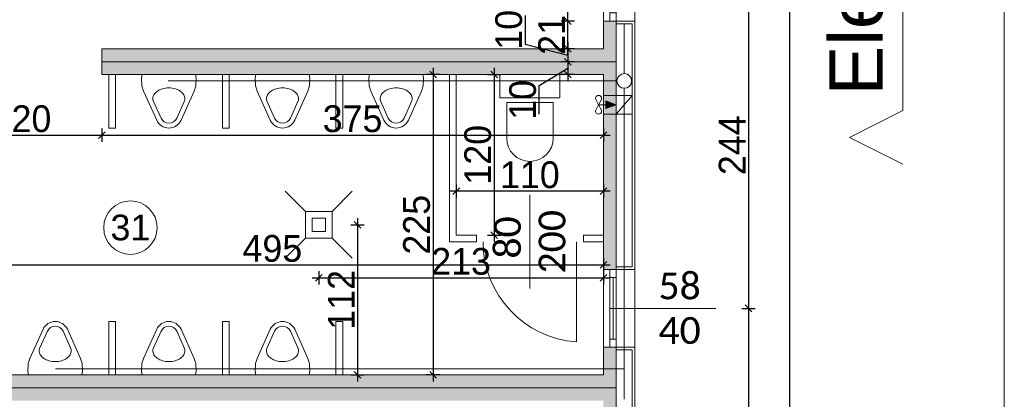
# Model space of a CAD drawing. Header units: millimetres. Extents: x 1962 to 3194, y -795 to -219.
# Tile 124 of 256: x 2523.25 to 2530.61, y -573.02 to -570.18. Entities that reach past the tile are written whole.
import ezdxf

# ---------------------------------------------------------------- set-up
doc = ezdxf.new("R2010")
doc.units = ezdxf.units.MM
doc.layers.get('0').update_dxf_attribs({"lineweight": 5})
doc.layers.get('Defpoints').update_dxf_attribs({"lineweight": 9})
for name, color, linetype, lineweight in [('A_hatch nawierzchnia', 253, 'Continuous', 9), ('A_obiekty kontenery', 152, 'Continuous', 9), ('A_obiekty kontenery elewacja', 62, 'Continuous', 9), ('A_obiekty kontenery izolacja', 213, 'BATTING', 9), ('A_obiekty kontenery opisy', 142, 'Continuous', 9), ('A_wymiary detale', 82, 'Continuous', 9), ('A_wyposażenie armatura sanitarna', 132, 'Continuous', 9), ('A_wyposażenie kanalizacja', 32, 'Continuous', 9), ('A_wyposażenie przegrody wew.', 143, 'Continuous', 9), ('A_wyposażenie stolarka', 16, 'Continuous', 9), ('A_wyposażenie wentylacja i klimatyzacja', 95, 'Continuous', 9)]:
    doc.layers.add(name, color=color, linetype=linetype, lineweight=lineweight)
doc.styles.get("Standard").update_dxf_attribs({"font": 'arial.ttf'})
doc.styles.add('wymiary pzt', font='txt')
doc.linetypes.add('BATTING', pattern='A,0.00254,-2.54,[134,ltypeshp.shx,S=2.54,R=0,X=-2.54,Y=0],-5.08,[134,ltypeshp.shx,S=2.54,R=180,X=2.54,Y=0],-2.54', length=10.16254)
doc.dimstyles.new('wymiary detale', dxfattribs={"dimtxt": 0.2, "dimasz": 0.05, "dimexe": 0.05, "dimexo": 0, "dimgap": 0.02, "dimtad": 1, "dimdec": 0, "dimlfac": 100, "dimzin": 0, "dimtxsty": 'wymiary pzt', "dimblk": 'OBLIQUE', "dimcen": 0.1, "dimdle": 0.05, "dimadec": 1, "dimazin": 0, "dimtfac": 1, "dimtmove": 0, "dimatfit": 3, "dimfxl": 0, "dimarcsym": 0})

# ---------------------------------------------------------------- blocks, each defined once
blk = doc.blocks.new('zw$6F2B')
at = {"layer": 'A_wyposażenie armatura sanitarna'}
blk.add_lwpolyline([(0.1735, 0.21), (0.1735, 0.475, 1), (-0.175, 0.475), (-0.175, 0.21)], format="xyb", close=True, dxfattribs=at)
blk.add_lwpolyline([(-0.225, 0.175), (0.225, 0.175), (0.225, 0), (-0.225, 0)], close=True, dxfattribs=at)
blk = doc.blocks.new('zw$7A52')
at = {"layer": 'A_wyposażenie stolarka'}
for p, q in [((-0.4, -0.35), (-0.4, 0.35)), ((-0.05, 0), (-0.05, -0.7483))]:
    blk.add_line(p, q, dxfattribs=at)
blk.add_arc((0, 0), 0.75, 180, 266.17745, dxfattribs=at)
at = {"layer": 'A_wyposażenie stolarka', "insert": (-0.4, 0), "char_height": 0.2, "width": 0.488349, "attachment_point": 5, "rotation": 90, "style": 'wymiary pzt'}
blk.add_mtext('{\\fCalibri|b0|i0|c238|p34;\\W0.90929; }{\\fCalibri|b0|i0|c238|p34;80}\\P{\\fCalibri|b0|i0|c238|p34;200}', dxfattribs=at)
blk = doc.blocks.new('zw$86EB')
at = {"layer": 'A_wyposażenie armatura sanitarna'}
for points in [[(-0.2, 0), (-0.2039, 0.0271), (-0.2023, 0.0854), (-0.1893, 0.1237), (-0.0911, 0.3411, -0.294813), (0, 0.4, -0.294813), (0.0911, 0.3411), (0.1893, 0.1237), (0.2023, 0.0854), (0.2039, 0.0271), (0.2, 0), (0, 0), (-0.2, 0)], [(-0.1172, 0.1972), (-0.0588, 0.3266, -0.294813), (0, 0.3645, -0.294813), (0.0588, 0.3266), (0.1172, 0.1972)], [(-0.1172, 0.1972, 0.08043), (-0.12, 0.18, 0.139889), (-0.1118, 0.1513, 0.107118), (-0.0849, 0.1234, 0.079812), (-0.0477, 0.1065, 0.067459), (0, 0.1, 0.067459), (0.0477, 0.1065, 0.079812), (0.0849, 0.1234, 0.107118), (0.1118, 0.1513, 0.139889), (0.12, 0.18, 0.103382), (0.1154, 0.2018, 0.107118)]]:
    blk.add_lwpolyline(points, format="xyb", dxfattribs=at)
blk = doc.blocks.new('zw$1FD4')
at = {"layer": 'A_wyposażenie stolarka'}
blk.add_line((0.024, 0.06), (0.024, 0.52), dxfattribs=at)
for points in [[(0, 0.58), (0.048, 0.58), (0.048, 0), (0, 0)], [(0, 0.58), (0.048, 0.58), (0.048, 0.52), (0, 0.52)], [(0, 0), (0.048, 0), (0.048, 0.06), (0, 0.06)]]:
    blk.add_lwpolyline(points, close=True, dxfattribs=at)
blk = doc.blocks.new('zw$9365')
at = {"layer": 'A_wyposażenie wentylacja i klimatyzacja'}
h = blk.add_hatch(color=256, dxfattribs=at)
h.dxf.hatch_style = 1
h.paths.add_polyline_path([(0.0187, -0.0417), (0.0187, -0.07), (0.0187, -0.0983), (0.096, -0.07)])
for p, q in [((0.096, 0), (0.096, -0.14)), ((0.216, 0), (0.096, -0.14)), ((-0.036, -0.07), (-0.0566, -0.0305)), ((-0.036, -0.07), (-0.0566, -0.1095)), ((-0.036, -0.07), (-0.0154, -0.0305)), ((-0.036, -0.07), (0.0187, -0.07)), ((-0.036, -0.07), (-0.0154, -0.1095))]:
    blk.add_line(p, q, dxfattribs=at)
blk.add_lwpolyline([(0.216, 0), (0.216, -0.14), (0, -0.14), (0, 0)], close=True, dxfattribs=at)
for points in [[(0.096, -0.07), (0.0187, -0.0417), (0.0187, -0.07)], [(0.096, -0.07), (0.0187, -0.0983), (0.0187, -0.07)]]:
    blk.add_lwpolyline(points, dxfattribs=at)
for centre, radius, start, end in [((-0.036, -0.024), 0.024, 43.81395, 136.18605), ((-0.0389, -0.0212), 0.02, 136.18605, 207.55281), ((-0.0331, -0.0212), 0.02, 332.44719, 43.81395), ((-0.0389, -0.1188), 0.02, 152.44719, 223.81395), ((-0.036, -0.116), 0.024, 223.81395, 316.18605), ((-0.0331, -0.1188), 0.02, 316.18605, 27.55281)]:
    blk.add_arc(centre, radius, start, end, dxfattribs=at)
blk = doc.blocks.new('_Oblique')
at = {"color": 0, "linetype": 'ByBlock', "lineweight": -2}
blk.add_line((-0.5, -0.5), (0.5, 0.5), dxfattribs=at)
blk = doc.blocks.new('*D1334')
at = {"layer": 'A_obiekty kontenery opisy', "color": 0, "lineweight": -2}
for p, q in [((2.7624, -35.998), (2.7624, -48.668)), ((2.6624, -36.098), (2.8624, -36.098)), ((2.6624, -48.568), (2.8624, -48.568))]:
    blk.add_line(p, q, dxfattribs=at)
at = {"layer": 'Defpoints', "color": 0}
for p in [(0, -36.098), (0, -48.568), (2.7624, -48.568)]:
    blk.add_point(p, dxfattribs=at)
at = {"layer": 'A_obiekty kontenery opisy', "color": 0, "lineweight": -2, "xscale": 0.1, "yscale": 0.1, "zscale": 0.1}
for p, rotation in [((2.7624, -36.098), 89.99999999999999), ((2.7624, -48.568), 270)]:
    blk.add_blockref('_Oblique', p, dxfattribs=dict(at, rotation=rotation))
at = {"layer": 'A_obiekty kontenery opisy', "color": 0, "insert": (2.5202, -42.333), "char_height": 0.4, "attachment_point": 5, "rotation": 90, "style": 'wymiary pzt'}
blk.add_mtext('1247', dxfattribs=at)
blk = doc.blocks.new('*D1018')
at = {"layer": 'A_wymiary detale', "color": 0, "lineweight": -2}
for p, q in [((2528.6464, -569.9026), (2528.7464, -569.9026)), ((2528.6964, -569.8526), (2528.6964, -572.3906)), ((2528.6464, -572.3406), (2528.7464, -572.3406))]:
    blk.add_line(p, q, dxfattribs=at)
at = {"layer": 'Defpoints', "color": 0}
for p in [(2528.4525, -569.9026), (2528.4525, -572.3406), (2528.6964, -572.3406)]:
    blk.add_point(p, dxfattribs=at)
at = {"layer": 'A_wymiary detale', "color": 0, "lineweight": -2, "xscale": 0.05, "yscale": 0.05, "zscale": 0.05}
for p, rotation in [((2528.6964, -569.9026), 90), ((2528.6964, -572.3406), 270)]:
    blk.add_blockref('_Oblique', p, dxfattribs=dict(at, rotation=rotation))
at = {"layer": 'A_wymiary detale', "color": 0, "insert": (2528.5753, -571.1216), "char_height": 0.2, "attachment_point": 5, "rotation": 90, "style": 'wymiary pzt'}
blk.add_mtext('244', dxfattribs=at)
blk = doc.blocks.new('*D1019')
at = {"layer": 'A_wymiary detale', "color": 0, "lineweight": -2}
for p, q in [((2528.6964, -572.2906), (2528.6964, -575.5626)), ((2528.6464, -572.3406), (2528.7464, -572.3406)), ((2528.6464, -575.5126), (2528.7464, -575.5126))]:
    blk.add_line(p, q, dxfattribs=at)
at = {"layer": 'Defpoints', "color": 0}
for p in [(2528.4525, -572.3406), (2527.8483, -575.5126), (2528.6964, -575.5126)]:
    blk.add_point(p, dxfattribs=at)
at = {"layer": 'A_wymiary detale', "color": 0, "lineweight": -2, "xscale": 0.05, "yscale": 0.05, "zscale": 0.05}
for p, rotation in [((2528.6964, -572.3406), 90), ((2528.6964, -575.5126), 270)]:
    blk.add_blockref('_Oblique', p, dxfattribs=dict(at, rotation=rotation))
at = {"layer": 'A_wymiary detale', "color": 0, "insert": (2528.5743, -573.9266), "char_height": 0.2, "attachment_point": 5, "rotation": 90, "style": 'wymiary pzt'}
blk.add_mtext('317', dxfattribs=at)
blk = doc.blocks.new('*D1020')
at = {"layer": 'A_wymiary detale', "color": 0, "lineweight": -2}
for p, q in [((2528.9562, -563.0426), (2529.0562, -563.0426)), ((2529.0062, -575.5626), (2529.0062, -562.9926)), ((2528.9562, -575.5126), (2529.0562, -575.5126))]:
    blk.add_line(p, q, dxfattribs=at)
at = {"layer": 'Defpoints', "color": 0}
for p in [(2527.8483, -563.0426), (2529.0062, -563.0426), (2527.8483, -575.5126)]:
    blk.add_point(p, dxfattribs=at)
at = {"layer": 'A_wymiary detale', "color": 0, "lineweight": -2, "xscale": 0.05, "yscale": 0.05, "zscale": 0.05}
for p, rotation in [((2529.0062, -563.0426), 90), ((2529.0062, -575.5126), 270)]:
    blk.add_blockref('_Oblique', p, dxfattribs=dict(at, rotation=rotation))
at = {"layer": 'A_wymiary detale', "color": 0, "insert": (2528.8851, -569.2776), "char_height": 0.2, "attachment_point": 5, "rotation": 90, "style": 'wymiary pzt'}
blk.add_mtext('1247', dxfattribs=at)
blk = doc.blocks.new('*D1073')
at = {"layer": 'A_wymiary detale', "color": 0, "lineweight": -2}
for p, q in [((2522.6603, -572.0658), (2522.6603, -571.9658)), ((2527.6123, -571.9658), (2527.6123, -572.0658)), ((2522.6103, -572.0158), (2527.6623, -572.0158))]:
    blk.add_line(p, q, dxfattribs=at)
at = {"layer": 'Defpoints', "color": 0}
for p in [(2527.6123, -571.8426), (2527.6123, -572.0158), (2522.6603, -572.8386)]:
    blk.add_point(p, dxfattribs=at)
at = {"layer": 'A_wymiary detale', "color": 0, "lineweight": -2, "xscale": 0.05, "yscale": 0.05, "zscale": 0.05, "rotation": 180}
blk.add_blockref('_Oblique', (2522.6603, -572.0158), dxfattribs=at)
at = {"layer": 'A_wymiary detale', "color": 0, "lineweight": -2, "xscale": 0.05, "yscale": 0.05, "zscale": 0.05}
blk.add_blockref('_Oblique', (2527.6123, -572.0158), dxfattribs=at)
at = {"layer": 'A_wymiary detale', "color": 0, "insert": (2525.1363, -571.8937), "char_height": 0.2, "attachment_point": 5, "style": 'wymiary pzt'}
blk.add_mtext('495', dxfattribs=at)
blk = doc.blocks.new('*D1084')
at = {"layer": 'A_wymiary detale', "color": 0, "lineweight": -2}
for p, q in [((2522.6603, -570.9964), (2522.6603, -571.0964)), ((2523.8603, -570.9964), (2523.8603, -571.0964)), ((2522.6103, -571.0464), (2523.9103, -571.0464))]:
    blk.add_line(p, q, dxfattribs=at)
at = {"layer": 'Defpoints', "color": 0}
for p in [(2522.6603, -570.5926), (2523.8603, -570.5926), (2523.8603, -571.0464)]:
    blk.add_point(p, dxfattribs=at)
at = {"layer": 'A_wymiary detale', "color": 0, "lineweight": -2, "xscale": 0.05, "yscale": 0.05, "zscale": 0.05, "rotation": 180}
blk.add_blockref('_Oblique', (2522.6603, -571.0464), dxfattribs=at)
at = {"layer": 'A_wymiary detale', "color": 0, "lineweight": -2, "xscale": 0.05, "yscale": 0.05, "zscale": 0.05}
blk.add_blockref('_Oblique', (2523.8603, -571.0464), dxfattribs=at)
at = {"layer": 'A_wymiary detale', "color": 0, "insert": (2523.2603, -570.9243), "char_height": 0.2, "attachment_point": 5, "style": 'wymiary pzt'}
blk.add_mtext('120', dxfattribs=at)
blk = doc.blocks.new('*D1085')
at = {"layer": 'A_wymiary detale', "color": 0, "lineweight": -2}
for p, q in [((2523.8603, -570.9964), (2523.8603, -571.0964)), ((2527.6123, -570.9964), (2527.6123, -571.0964)), ((2523.8103, -571.0464), (2527.6623, -571.0464))]:
    blk.add_line(p, q, dxfattribs=at)
at = {"layer": 'Defpoints', "color": 0}
for p in [(2523.8603, -570.5926), (2527.6123, -570.5926), (2527.6123, -571.0464)]:
    blk.add_point(p, dxfattribs=at)
at = {"layer": 'A_wymiary detale', "color": 0, "lineweight": -2, "xscale": 0.05, "yscale": 0.05, "zscale": 0.05, "rotation": 180}
blk.add_blockref('_Oblique', (2523.8603, -571.0464), dxfattribs=at)
at = {"layer": 'A_wymiary detale', "color": 0, "lineweight": -2, "xscale": 0.05, "yscale": 0.05, "zscale": 0.05}
blk.add_blockref('_Oblique', (2527.6123, -571.0464), dxfattribs=at)
at = {"layer": 'A_wymiary detale', "color": 0, "insert": (2525.7363, -570.9243), "char_height": 0.2, "attachment_point": 5, "style": 'wymiary pzt'}
blk.add_mtext('375', dxfattribs=at)
blk = doc.blocks.new('*D1087')
at = {"layer": 'A_wymiary detale', "color": 0, "lineweight": -2}
for p, q in [((2526.5123, -571.4155), (2526.5123, -571.5155)), ((2527.6123, -571.4155), (2527.6123, -571.5155)), ((2527.6623, -571.4655), (2526.4623, -571.4655))]:
    blk.add_line(p, q, dxfattribs=at)
at = {"layer": 'Defpoints', "color": 0}
for p in [(2526.5123, -570.5926), (2527.6123, -570.5926), (2526.5123, -571.4655)]:
    blk.add_point(p, dxfattribs=at)
at = {"layer": 'A_wymiary detale', "color": 0, "lineweight": -2, "xscale": 0.05, "yscale": 0.05, "zscale": 0.05}
for p, rotation in [((2526.5123, -571.4655), 179.9999999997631), ((2527.6123, -571.4655), 359.9999999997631)]:
    blk.add_blockref('_Oblique', p, dxfattribs=dict(at, rotation=rotation))
at = {"layer": 'A_wymiary detale', "color": 0, "insert": (2527.0623, -571.3434), "char_height": 0.2, "attachment_point": 5, "style": 'wymiary pzt'}
blk.add_mtext('110', dxfattribs=at)
blk = doc.blocks.new('*D1088')
at = {"layer": 'A_wymiary detale', "color": 0, "lineweight": -2}
for p, q in [((2526.7956, -570.5426), (2526.7956, -571.8426)), ((2526.7456, -570.5926), (2526.8456, -570.5926)), ((2526.7456, -571.7926), (2526.8456, -571.7926))]:
    blk.add_line(p, q, dxfattribs=at)
at = {"layer": 'Defpoints', "color": 0}
for p in [(2526.5123, -570.5926), (2526.5123, -571.7926), (2526.7956, -571.7926)]:
    blk.add_point(p, dxfattribs=at)
at = {"layer": 'A_wymiary detale', "color": 0, "lineweight": -2, "xscale": 0.05, "yscale": 0.05, "zscale": 0.05}
for p, rotation in [((2526.7956, -570.5926), 90), ((2526.7956, -571.7926), 270)]:
    blk.add_blockref('_Oblique', p, dxfattribs=dict(at, rotation=rotation))
at = {"layer": 'A_wymiary detale', "color": 0, "insert": (2526.6735, -571.1926), "char_height": 0.2, "attachment_point": 5, "rotation": 90, "style": 'wymiary pzt'}
blk.add_mtext('120', dxfattribs=at)
blk = doc.blocks.new('*D1089')
at = {"layer": 'A_wymiary detale', "color": 0, "lineweight": -2}
for p, q in [((2527.3962, -570.1926), (2527.2962, -570.1926)), ((2527.3462, -570.4506), (2527.3462, -570.1426)), ((2527.3962, -570.4006), (2527.2962, -570.4006))]:
    blk.add_line(p, q, dxfattribs=at)
at = {"layer": 'Defpoints', "color": 0}
for p in [(2527.3462, -570.1926), (2527.6123, -570.1926), (2527.6123, -570.4006)]:
    blk.add_point(p, dxfattribs=at)
at = {"layer": 'A_wymiary detale', "color": 0, "lineweight": -2, "xscale": 0.05, "yscale": 0.05, "zscale": 0.05}
for p, rotation in [((2527.3462, -570.1926), 89.99999999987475), ((2527.3462, -570.4006), 269.9999999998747)]:
    blk.add_blockref('_Oblique', p, dxfattribs=dict(at, rotation=rotation))
at = {"layer": 'A_wymiary detale', "color": 0, "insert": (2527.2252, -570.2966), "char_height": 0.2, "attachment_point": 5, "rotation": 90, "style": 'wymiary pzt'}
blk.add_mtext('21', dxfattribs=at)
blk = doc.blocks.new('*D1090')
at = {"layer": 'A_wymiary detale', "color": 0, "lineweight": -2}
for p, q in [((2527.3462, -570.2426), (2527.3462, -569.5626)), ((2527.3962, -569.6126), (2527.2962, -569.6126)), ((2527.3962, -570.1926), (2527.2962, -570.1926))]:
    blk.add_line(p, q, dxfattribs=at)
at = {"layer": 'Defpoints', "color": 0}
for p in [(2527.3462, -569.6126), (2527.6123, -569.6126), (2527.6123, -570.1926)]:
    blk.add_point(p, dxfattribs=at)
at = {"layer": 'A_wymiary detale', "color": 0, "lineweight": -2, "xscale": 0.05, "yscale": 0.05, "zscale": 0.05}
for p, rotation in [((2527.3462, -569.6126), 89.99999999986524), ((2527.3462, -570.1926), 269.9999999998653)]:
    blk.add_blockref('_Oblique', p, dxfattribs=dict(at, rotation=rotation))
at = {"layer": 'A_wymiary detale', "color": 0, "insert": (2527.2241, -569.9026), "char_height": 0.2, "attachment_point": 5, "rotation": 90, "style": 'wymiary pzt'}
blk.add_mtext('58', dxfattribs=at)
blk = doc.blocks.new('*D1105')
at = {"layer": 'A_wymiary detale', "color": 0, "lineweight": -2}
for p, q in [((2527.0273, -570.1514), (2527.0273, -570.3648)), ((2527.0273, -570.3648), (2527.3462, -570.4486)), ((2527.3962, -570.4006), (2527.2962, -570.4006)), ((2527.3462, -570.3506), (2527.3462, -570.5466)), ((2527.3962, -570.4966), (2527.2962, -570.4966))]:
    blk.add_line(p, q, dxfattribs=at)
at = {"layer": 'Defpoints', "color": 0}
for p in [(2527.6123, -570.4006), (2527.3462, -570.4966), (2527.7083, -570.4966)]:
    blk.add_point(p, dxfattribs=at)
at = {"layer": 'A_wymiary detale', "color": 0, "lineweight": -2, "xscale": 0.05, "yscale": 0.05, "zscale": 0.05}
for p, rotation in [((2527.3462, -570.4006), 90), ((2527.3462, -570.4966), 270)]:
    blk.add_blockref('_Oblique', p, dxfattribs=dict(at, rotation=rotation))
at = {"layer": 'A_wymiary detale', "color": 0, "insert": (2526.9052, -570.2581), "char_height": 0.2, "attachment_point": 5, "rotation": 90, "style": 'wymiary pzt'}
blk.add_mtext('10', dxfattribs=at)
blk = doc.blocks.new('*D1106')
at = {"layer": 'A_wymiary detale', "color": 0, "lineweight": -2}
for p, q in [((2527.3462, -570.4466), (2527.3462, -570.6426)), ((2527.1313, -570.6751), (2527.3462, -570.5446)), ((2527.3962, -570.4966), (2527.2962, -570.4966)), ((2527.3962, -570.5926), (2527.2962, -570.5926)), ((2527.1313, -570.8885), (2527.1313, -570.6751))]:
    blk.add_line(p, q, dxfattribs=at)
at = {"layer": 'Defpoints', "color": 0}
for p in [(2527.7083, -570.4966), (2527.3462, -570.5926), (2527.6123, -570.5926)]:
    blk.add_point(p, dxfattribs=at)
at = {"layer": 'A_wymiary detale', "color": 0, "lineweight": -2, "xscale": 0.05, "yscale": 0.05, "zscale": 0.05}
for p, rotation in [((2527.3462, -570.4966), 90), ((2527.3462, -570.5926), 270)]:
    blk.add_blockref('_Oblique', p, dxfattribs=dict(at, rotation=rotation))
at = {"layer": 'A_wymiary detale', "color": 0, "insert": (2527.0092, -570.7818), "char_height": 0.2, "attachment_point": 5, "rotation": 90, "style": 'wymiary pzt'}
blk.add_mtext('10', dxfattribs=at)
blk = doc.blocks.new('*D1107')
at = {"layer": 'A_wymiary detale', "color": 0, "lineweight": -2}
for p, q in [((2526.338, -570.5426), (2526.338, -572.8886)), ((2526.388, -570.5926), (2526.288, -570.5926)), ((2526.388, -572.8386), (2526.288, -572.8386))]:
    blk.add_line(p, q, dxfattribs=at)
at = {"layer": 'Defpoints', "color": 0}
for p in [(2527.6123, -570.5926), (2526.338, -572.8386), (2527.6123, -572.8386)]:
    blk.add_point(p, dxfattribs=at)
at = {"layer": 'A_wymiary detale', "color": 0, "lineweight": -2, "xscale": 0.05, "yscale": 0.05, "zscale": 0.05}
for p, rotation in [((2526.338, -570.5926), 90), ((2526.338, -572.8386), 270)]:
    blk.add_blockref('_Oblique', p, dxfattribs=dict(at, rotation=rotation))
at = {"layer": 'A_wymiary detale', "color": 0, "insert": (2526.2159, -571.7156), "char_height": 0.2, "attachment_point": 5, "rotation": 90, "style": 'wymiary pzt'}
blk.add_mtext('225', dxfattribs=at)
blk = doc.blocks.new('*D1175')
at = {"layer": 'A_wymiary detale', "color": 0, "lineweight": -2}
for p, q in [((2525.4333, -572.1128), (2527.6623, -572.1128)), ((2525.4833, -572.0628), (2525.4833, -572.1628)), ((2527.6123, -572.0628), (2527.6123, -572.1628))]:
    blk.add_line(p, q, dxfattribs=at)
at = {"layer": 'Defpoints', "color": 0}
for p in [(2525.4833, -571.6156), (2527.6123, -571.6156), (2527.6123, -572.1128)]:
    blk.add_point(p, dxfattribs=at)
at = {"layer": 'A_wymiary detale', "color": 0, "lineweight": -2, "xscale": 0.05, "yscale": 0.05, "zscale": 0.05, "rotation": 180}
blk.add_blockref('_Oblique', (2525.4833, -572.1128), dxfattribs=at)
at = {"layer": 'A_wymiary detale', "color": 0, "lineweight": -2, "xscale": 0.05, "yscale": 0.05, "zscale": 0.05}
blk.add_blockref('_Oblique', (2527.6123, -572.1128), dxfattribs=at)
at = {"layer": 'A_wymiary detale', "color": 0, "insert": (2526.5478, -571.9907), "char_height": 0.2, "attachment_point": 5, "style": 'wymiary pzt'}
blk.add_mtext('213', dxfattribs=at)
blk = doc.blocks.new('*D1176')
at = {"layer": 'A_wymiary detale', "color": 0, "lineweight": -2}
for p, q in [((2525.7727, -571.6656), (2525.7727, -572.8886)), ((2525.7227, -571.7156), (2525.8227, -571.7156)), ((2525.7227, -572.8386), (2525.8227, -572.8386))]:
    blk.add_line(p, q, dxfattribs=at)
at = {"layer": 'Defpoints', "color": 0}
for p in [(2525.5833, -571.7156), (2525.5833, -572.8386), (2525.7727, -572.8386)]:
    blk.add_point(p, dxfattribs=at)
at = {"layer": 'A_wymiary detale', "color": 0, "lineweight": -2, "xscale": 0.05, "yscale": 0.05, "zscale": 0.05}
for p, rotation in [((2525.7727, -571.7156), 90), ((2525.7727, -572.8386), 270)]:
    blk.add_blockref('_Oblique', p, dxfattribs=dict(at, rotation=rotation))
at = {"layer": 'A_wymiary detale', "color": 0, "insert": (2525.6517, -572.2771), "char_height": 0.2, "attachment_point": 5, "rotation": 90, "style": 'wymiary pzt'}
blk.add_mtext('112', dxfattribs=at)
blk = doc.blocks.new('zw$EC30')
at = {"layer": 'A_hatch nawierzchnia'}
h = blk.add_hatch(color=256, dxfattribs=at)
h.dxf.hatch_style = 1
h.paths.add_polyline_path([(-3.988, -43.456), (-0.236, -43.456), (-0.236, -43.248), (-0.14, -43.248), (-0.14, -43.552), (-3.988, -43.552)])
h = blk.add_hatch(color=256, dxfattribs=at)
h.dxf.hatch_style = 1
h.paths.add_polyline_path([(-3.988, -43.552), (-0.14, -43.552), (-0.14, -45.106), (-0.236, -45.106), (-0.236, -43.648), (-3.988, -43.648)])
h = blk.add_hatch(color=256, dxfattribs=at)
h.dxf.hatch_style = 1
h.paths.add_polyline_path([(-0.14, -45.99), (-0.14, -45.686), (-0.236, -45.686), (-0.236, -45.894), (-6.198, -45.894), (-6.198, -45.99)])
h = blk.add_hatch(color=256, dxfattribs=at)
h.dxf.hatch_style = 1
h.paths.add_polyline_path([(-6.198, -48.428), (-6.198, -45.99), (-0.14, -45.99), (-0.14, -48.428), (-1.369, -48.428), (-1.369, -48.332), (-0.236, -48.332), (-0.236, -46.086), (-6.102, -46.086), (-6.102, -48.332), (-5.489, -48.332), (-5.489, -48.428)])
at = {"layer": 'A_obiekty kontenery'}
for p, q in [((0, -43.248), (0, -42.668)), ((-0.236, -43.248), (-0.14, -43.248)), ((-3.988, -43.648), (-3.988, -43.456)), ((-0.236, -45.106), (-0.14, -45.106)), ((0, -45.686), (0, -45.106)), ((-0.236, -45.686), (-0.14, -45.686))]:
    blk.add_line(p, q, dxfattribs=at)
for points in [[(-3.988, -43.552), (-0.14, -43.552), (-0.14, -41.114), (-6.198, -41.114), (-6.198, -43.552), (-5.188, -43.552)], [(-3.988, -43.456), (-0.236, -43.456), (-0.236, -41.21), (-6.102, -41.21), (-6.102, -43.456), (-5.188, -43.456)], [(-6.198, -45.894), (-6.198, -45.99), (-0.14, -45.99), (-0.14, -43.552), (-3.988, -43.552)], [(-6.198, -45.894), (-0.236, -45.894), (-0.236, -43.648), (-3.988, -43.648)]]:
    blk.add_lwpolyline(points, dxfattribs=at)
blk.add_lwpolyline([(-6.198, -48.428), (-0.14, -48.428), (-0.14, -45.99), (-6.198, -45.99)], close=True, dxfattribs=at)
at = {"layer": 'A_obiekty kontenery elewacja'}
for points in [[(-0.14, -45.106), (0, -45.106), (0, -43.248), (-0.14, -43.248)], [(-0.14, -45.086), (-0.02, -45.086), (-0.02, -43.268), (-0.14, -43.268)], [(-1.369, -48.428), (-1.369, -48.568), (0, -48.568), (0, -45.686), (-0.14, -45.686)], [(-1.349, -48.428), (-1.349, -48.548), (-0.02, -48.548), (-0.02, -45.706), (-0.14, -45.706)]]:
    blk.add_lwpolyline(points, dxfattribs=at)
at = {"layer": 'A_obiekty kontenery izolacja', "ltscale": 0.01}
for points in [[(-0.08, -43.6412), (-0.08, -43.268)], [(-0.08, -43.804), (-0.08, -43.7512)], [(-0.08, -45.086), (-0.08, -43.944)], [(-0.08, -46.076), (-0.08, -45.706)]]:
    blk.add_lwpolyline(points, dxfattribs=at)
at = {"layer": 'A_obiekty kontenery opisy'}
blk.add_lwpolyline([(2.0039, -44.3181), (1.6039, -44.1181), (2.0039, -43.9181), (2.0039, -40.8979), (1.6039, -40.6979), (2.0039, -40.4979)], dxfattribs=at)
at = {"layer": 'A_wyposażenie armatura sanitarna'}
for p, q in [((-2.465, -44.671), (-2.615, -44.521)), ((-2.265, -44.671), (-2.115, -44.521)), ((-2.465, -44.871), (-2.615, -45.021)), ((-2.265, -44.871), (-2.115, -45.021))]:
    blk.add_line(p, q, dxfattribs=at)
for points in [[(-3.936, -43.648), (-3.936, -44.048), (-3.886, -44.048), (-3.886, -43.648)], [(-3.086, -43.648), (-3.086, -44.048), (-3.036, -44.048), (-3.036, -43.648)], [(-2.236, -43.648), (-2.236, -44.048), (-2.186, -44.048), (-2.186, -43.648)], [(-3.936, -45.894), (-3.936, -45.494), (-3.886, -45.494), (-3.886, -45.894)], [(-3.086, -45.894), (-3.086, -45.494), (-3.036, -45.494), (-3.036, -45.894)], [(-2.236, -45.894), (-2.236, -45.494), (-2.186, -45.494), (-2.186, -45.894)]]:
    blk.add_lwpolyline(points, dxfattribs=at)
for points in [[(-2.465, -44.671), (-2.265, -44.671), (-2.265, -44.871), (-2.465, -44.871)], [(-2.315, -44.721), (-2.415, -44.721), (-2.415, -44.821), (-2.315, -44.821)]]:
    blk.add_lwpolyline(points, close=True, dxfattribs=at)
at = {"layer": 'A_wyposażenie kanalizacja'}
for points in [[(-3.4905, -43.6962), (-0.135, -43.6962)], [(-4.334, -45.849), (-0.08, -45.849), (-0.08, -43.7512)]]:
    blk.add_lwpolyline(points, dxfattribs=at)
blk.add_circle((-0.08, -43.6962), 0.055, dxfattribs=at)
at = {"layer": 'A_wyposażenie przegrody wew.'}
for p, q in [((-1.386, -44.898), (-1.386, -43.648)), ((-1.336, -44.848), (-1.336, -43.648)), ((-1.386, -44.898), (-1.186, -44.898)), ((-1.336, -44.848), (-1.186, -44.848)), ((-1.186, -44.848), (-1.186, -44.898)), ((-0.386, -44.848), (-0.236, -44.848)), ((-0.386, -44.848), (-0.386, -44.898)), ((-0.386, -44.898), (-0.236, -44.898))]:
    blk.add_line(p, q, dxfattribs=at)
at = {"layer": 'A_wyposażenie stolarka'}
blk.add_line((-0.188, -45.396), (0.6042, -45.396), dxfattribs=at)
at = {"layer": 'A_wyposażenie armatura sanitarna', "xscale": -1, "rotation": 180}
for p in [(-3.486, -43.648), (-2.636, -43.648), (-1.786, -43.648)]:
    blk.add_blockref('zw$86EB', p, dxfattribs=at)
at = {"layer": 'A_wyposażenie armatura sanitarna', "rotation": 180}
blk.add_blockref('zw$6F2B', (-0.786, -43.648), dxfattribs=at)
at = {"layer": 'A_wyposażenie armatura sanitarna'}
for p in [(-4.336, -45.894), (-3.486, -45.894), (-2.636, -45.894)]:
    blk.add_blockref('zw$86EB', p, dxfattribs=at)
at = {"layer": 'A_wyposażenie stolarka', "rotation": 180}
for p in [(-0.14, -42.668), (-0.14, -45.106)]:
    blk.add_blockref('zw$1FD4', p, dxfattribs=at)
at = {"layer": 'A_wyposażenie stolarka'}
blk.add_blockref('zw$7A52', (-0.386, -44.898), dxfattribs=at)
at = {"layer": 'A_wyposażenie wentylacja i klimatyzacja'}
blk.add_blockref('zw$9365', (-0.236, -43.804), dxfattribs=at)
at = {"layer": 'A_obiekty kontenery opisy', "insert": (1.714, -42.408), "char_height": 0.4, "width": 5.866, "attachment_point": 5, "rotation": 90}
blk.add_mtext('Elewacja C', dxfattribs=at)
at = {"layer": 'A_wyposażenie stolarka', "insert": (0.3339, -45.396), "char_height": 0.2, "width": 0.488349, "attachment_point": 5, "style": 'wymiary pzt'}
blk.add_mtext('{\\fCalibri|b0|i0|c238|p34;58}\\P{\\fCalibri|b0|i0|c238|p34;40}', dxfattribs=at)
at = {"layer": 'A_obiekty kontenery opisy'}
dim = blk.add_linear_dim(base=(2.7624, -48.568), p1=(0, -36.098), p2=(0, -48.568), angle=270, dimstyle='wymiary detale', override={"dimscale": 2, "dimblk": 'Oblique'}, dxfattribs=at)
dim.commit()
dim.dimension.update_dxf_attribs({"geometry": '*D1334', "text_midpoint": (2.5202, -42.333)})

msp = doc.modelspace()

# ---------------------------------------------------------------- linework, layer by layer
at = {"layer": 'A_wymiary detale'}
msp.add_circle((2524.0748, -571.7373), 0.2, dxfattribs=at)

# ---------------------------------------------------------------- block references
msp.add_blockref('zw$EC30', (2527.8483, -526.9446))

# ---------------------------------------------------------------- texts
at = {"layer": 'A_wymiary detale', "insert": (2524.0748, -571.7373), "char_height": 0.192, "width": 0.43823, "attachment_point": 5}
msp.add_mtext('31', dxfattribs=at)

# ---------------------------------------------------------------- dimensions: what is measured, and where the dimension line sits
at = {"layer": 'A_wymiary detale'}
for p1, p2, distance, picture, middle in [((2527.8483, -575.5126), (2527.8483, -563.0426), -1.1579, '*D1020', (2528.8851, -569.2776)), ((2527.6123, -570.4006), (2527.6123, -570.1926), 0.2661, '*D1089', (2527.2252, -570.2966)), ((2527.6123, -570.5926), (2527.6123, -572.8386), -1.2743, '*D1107', (2526.2159, -571.7156)), ((2526.5123, -570.5926), (2526.5123, -571.7926), 0.2833, '*D1088', (2526.6735, -571.1926)), ((2527.6123, -570.5926), (2526.5123, -570.5926), 0.8728, '*D1087', (2527.0623, -571.3434)), ((2525.4833, -571.6156), (2527.6123, -571.6156), -0.4971, '*D1175', (2526.5478, -571.9907)), ((2525.5833, -571.7156), (2525.5833, -572.8386), 0.1895, '*D1176', (2525.6517, -572.2771))]:
    dim = msp.add_aligned_dim(p1=p1, p2=p2, distance=distance, dimstyle='wymiary detale', dxfattribs=at)
    dim.commit()
    dim.dimension.update_dxf_attribs({"geometry": picture, "text_midpoint": middle})
for base, p1, p2, angle, picture, middle in [((2527.3462, -569.6126), (2527.6123, -570.1926), (2527.6123, -569.6126), 90, '*D1090', (2527.2241, -569.9026)), ((2528.6964, -572.3406), (2528.4525, -569.9026), (2528.4525, -572.3406), 270, '*D1018', (2528.5753, -571.1216)), ((2528.6964, -575.5126), (2528.4525, -572.3406), (2527.8483, -575.5126), 270, '*D1019', (2528.5743, -573.9266))]:
    dim = msp.add_linear_dim(base=base, p1=p1, p2=p2, angle=angle, dimstyle='wymiary detale', override={"dimtmove": 1}, dxfattribs=at)
    dim.commit()
    dim.dimension.update_dxf_attribs({"geometry": picture, "text_midpoint": middle})
for base, p1, p2, picture, middle in [((2527.3462, -570.4966), (2527.6123, -570.4006), (2527.7083, -570.4966), '*D1105', (2527.0273, -570.3448)), ((2527.3462, -570.5926), (2527.7083, -570.4966), (2527.6123, -570.5926), '*D1106', (2527.1313, -570.6951))]:
    dim = msp.add_linear_dim(base=base, p1=p1, p2=p2, angle=90, dimstyle='wymiary detale', override={"dimtmove": 1}, dxfattribs=at)
    dim.commit()
    dim.dimension.update_dxf_attribs({"geometry": picture, "text_midpoint": middle, "dimtype": 160})
for base, p1, p2, picture, middle in [((2523.8603, -571.0464), (2522.6603, -570.5926), (2523.8603, -570.5926), '*D1084', (2523.2603, -570.9243)), ((2527.6123, -571.0464), (2523.8603, -570.5926), (2527.6123, -570.5926), '*D1085', (2525.7363, -570.9243)), ((2527.6123, -572.0158), (2522.6603, -572.8386), (2527.6123, -571.8426), '*D1073', (2525.1363, -571.8937))]:
    dim = msp.add_linear_dim(base=base, p1=p1, p2=p2, dimstyle='wymiary detale', override={"dimtmove": 1}, dxfattribs=at)
    dim.commit()
    dim.dimension.update_dxf_attribs({"geometry": picture, "text_midpoint": middle})

doc.saveas('drawing.dxf')
